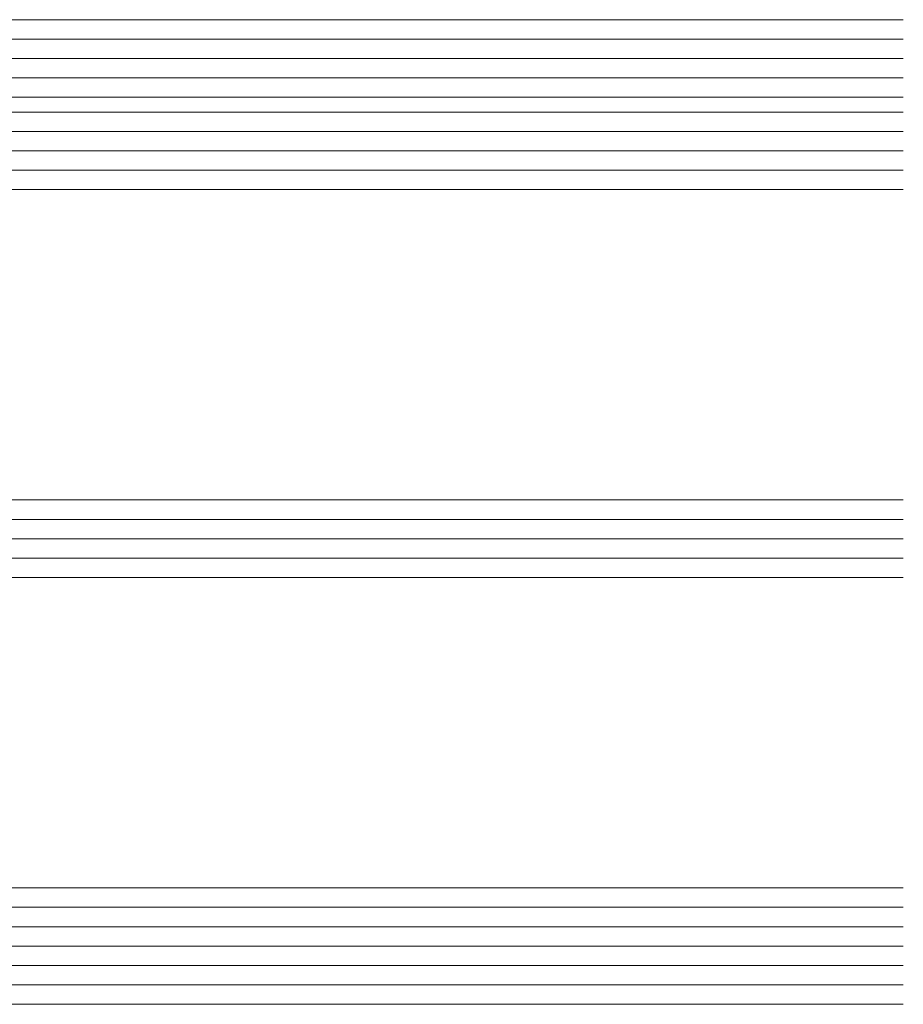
# Model space of a CAD drawing. Header units: inches. Extents: x -96941 to 10978768, y -673 to 1070890.
# Tile 208 of 256: x 63676 to 63722, y 3631 to 3682. Entities that reach past the tile are written whole.
import ezdxf

# ---------------------------------------------------------------- set-up
doc = ezdxf.new("R2010")
doc.units = ezdxf.units.IN
doc.layers.add('_MB_kreskowanie_szklo_0.09', color=157, linetype='Continuous', lineweight=9)
doc.layers.add('_MB_szklo_0.15', color=142, linetype='Continuous', lineweight=15)

# ---------------------------------------------------------------- blocks, each defined once
blk = doc.blocks.new('*U621')
at = {"layer": '_MB_kreskowanie_szklo_0.09'}
for points in [[(0, -1), (918, -1)], [(0, -2), (918, -2)], [(0, -3), (918, -3)], [(0, -4), (918, -4)], [(0, -5), (918, -5)], [(0, -23), (918, -23)], [(0, -24), (918, -24)], [(0, -25), (918, -25)], [(0, -43), (918, -43)], [(0, -44), (918, -44)], [(0, -45), (918, -45)], [(0, -47.76), (918, -47.76)], [(0, -48.76), (918, -48.76)], [(0, -49.76), (918, -49.76)]]:
    blk.add_lwpolyline(points, dxfattribs=at)
at = {"layer": '_MB_szklo_0.15'}
for points in [[(918, 0), (0, 0), (0, -6), (918, -6)], [(918, -22), (0, -22), (0, -26), (918, -26)], [(918, -42), (0, -42), (0, -46), (918, -46)], [(918, -46), (0, -46), (0, -46.76), (918, -46.76)], [(918, -46.76), (0, -46.76), (0, -50.76), (918, -50.76)]]:
    blk.add_lwpolyline(points, dxfattribs=at)

msp = doc.modelspace()

# ---------------------------------------------------------------- block references
at = {"color": 14, "true_color": 0xa30000, "xscale": -1, "rotation": 180}
msp.add_blockref('*U621', (62803.735, 3631.444), dxfattribs=at)

doc.saveas('drawing.dxf')
